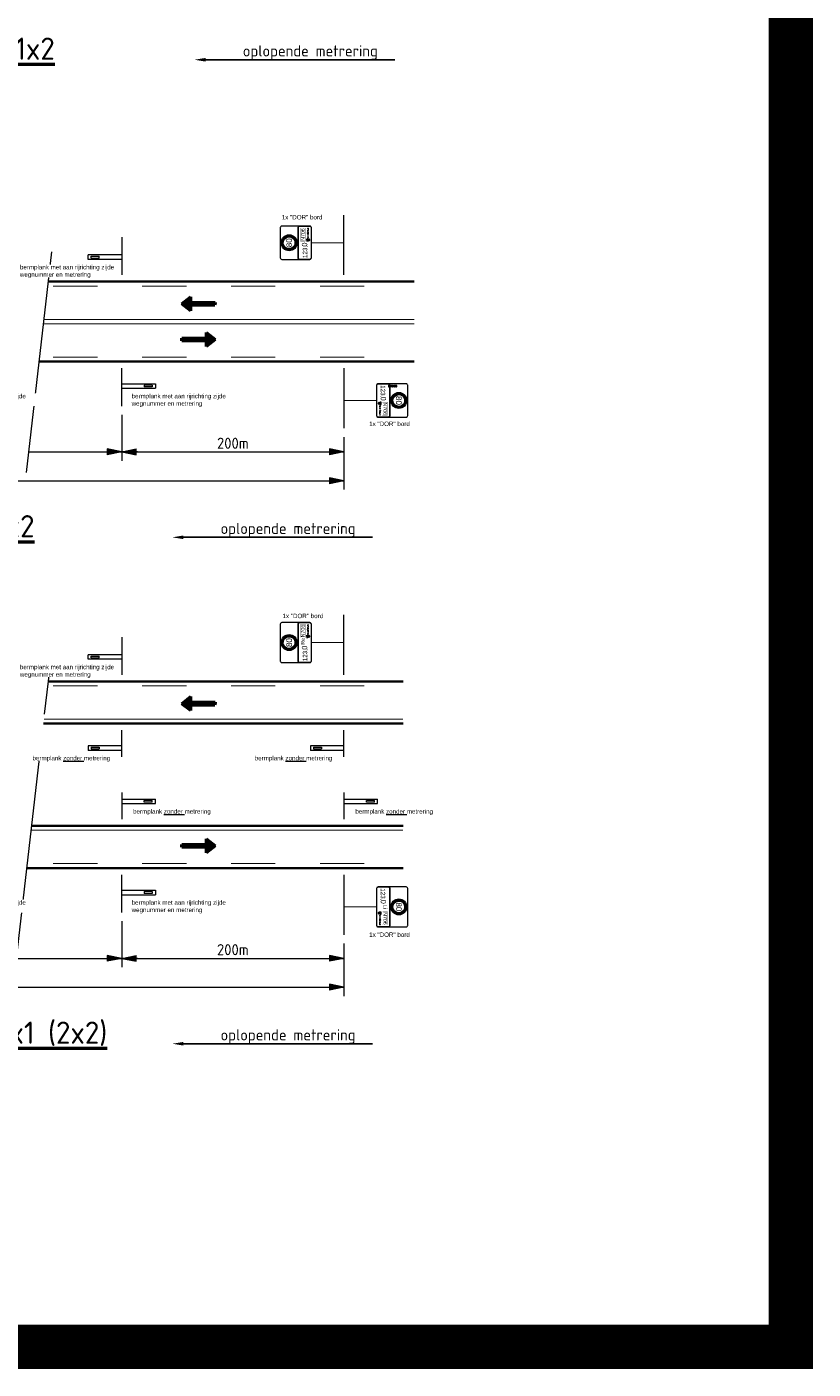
# Model space of a CAD drawing. Header units: metres. Extents: x -699 to 2316, y -1199 to 781.
# Tile 122 of 256: x -82 to -65, y -120 to -90. Entities that reach past the tile are written whole.
import ezdxf
from ezdxf import colors
from ezdxf.entities.mleader import LeaderData, LeaderLine
from ezdxf.enums import TextEntityAlignment as Align
from ezdxf.math import Vec2, Vec3

# ---------------------------------------------------------------- set-up
doc = ezdxf.new("R2010")
doc.units = ezdxf.units.M
doc.header["$PDMODE"] = 1
doc.linetypes.add('XX-CENTER', pattern=[8, 5, -1, 1, -1])
for name, color, linetype, lineweight in [('B-WE-VW-VERKEERSTEKEN_BORD-G', 7, 'Continuous', 18), ('N-WE-VH-KANTVERHARDING-G', 210, 'Continuous', 35), ('N-WE-VV-MARKERING-GD', 170, 'Continuous', 50), ('N-WE-VW-MARKERING_LANGS_STREEP_DOORGETROKKEN_020-G', 7, 'Continuous', 18), ('X-XX-AL-AANPIJLING-M-100', 7, 'Continuous', 18), ('X-XX-AL-T25', 7, 'Continuous', 25), ('X-XX-AL-T50', 130, 'Continuous', 50), ('X-XX-AL-VERWIJZING_DOORSNEDE-G', 7, 'XX-CENTER', 18)]:
    doc.layers.add(name, color=color, linetype=linetype, lineweight=lineweight)
doc.layers.add('X-XX-AL-TEKENBLAD_VIEWPORT-G', color=7, linetype='Continuous', lineweight=18, plot=False)
doc.styles.add('ariel', font='arial.ttf')
doc.styles.add('borden', font='arial.ttf')
doc.styles.add('NLCS-ISO', font='NLCS-ISO.ttf')
doc.styles.add('NLCS-ISO Standaard', font='NLCS-ISO.ttf')
doc.styles.add('NLCS-ISO-M100-T25', font='NLCS-ISO.ttf', dxfattribs={"height": 0.25})
doc.dimstyles.new('NLCS-M100-T25-Pijl-A', dxfattribs={"dimtxt": 0.25, "dimasz": 0.1875, "dimexe": 0.2, "dimexo": 0.2, "dimgap": 0.07, "dimtad": 1, "dimlfac": -1, "dimzin": 0, "dimdsep": 46, "dimtxsty": 'NLCS-ISO Standaard', "dimblk": 'Pijl', "dimblk1": 'Pijl', "dimblk2": 'Pijl', "dimcen": 2.5, "dimdle": 2, "dimclrd": 256, "dimclre": 256, "dimclrt": 256, "dimadec": 0, "dimazin": 0, "dimtfac": 1, "dimtofl": 0, "dimtmove": 0, "dimatfit": 3, "dimldrblk": 'Pijl', "dimfxl": 1, "dimtolj": 1, "dimtzin": 0, "dimlwd": 18, "dimlwe": 18, "dimarcsym": 0})

# ---------------------------------------------------------------- blocks, each defined once
blk = doc.blocks.new('50001005')
for p, q in [((-0.002, -0.079), (0.002, 0.079)), ((0.002, 0.079), (5.439, 0.078)), ((5.439, 0.388), (7.486, 0.003)), ((7.486, 0.003), (5.439, -0.398)), ((5.439, -0.084), (-0.002, -0.079))]:
    blk.add_line(p, q)
for points in [[(5.439, 0.388), (5.439, 0.078)], [(7.419, 0.001), (7.419, 0.001), (7.419, 0.001), (7.419, 0.001), (7.419, 0.001), (7.419, 0.001)], [(7.419, 0.001), (7.419, 0.001), (7.419, 0.001), (7.419, 0.001), (7.419, 0.001)], [(7.419, 0.001), (7.419, 0.001), (7.419, 0.001), (7.419, 0.001), (7.419, 0.001), (7.419, 0.001)], [(5.439, -0.084), (5.439, -0.398)]]:
    blk.add_lwpolyline(points)
for points in [[(5.439, 0.078), (5.439, -0.084), (0.002, 0.079), (-0.002, -0.079)], [(7.486, 0.003), (5.439, 0.388), (5.439, -0.398)]]:
    blk.add_solid(points)
blk = doc.blocks.new('*X72')
at = {"color": 0}
for p, q in [((925, 239.4), (926.9, 241.3)), ((925, 239.8), (926.5, 241.3)), ((925, 240.3), (926, 241.3)), ((925, 240.7), (925.6, 241.3)), ((925, 241.2), (925.1, 241.3)), ((927, 239.1), (925, 241.1)), ((925, 238.9), (927, 240.9)), ((927, 238.6), (925, 240.6)), ((927, 239.5), (925.2, 241.3)), ((927, 240), (925.7, 241.3)), ((927, 240.4), (926.1, 241.3)), ((927, 240.9), (926.6, 241.3)), ((925, 238.5), (927, 240.5)), ((927, 238.2), (925, 240.2)), ((925, 238), (927, 240)), ((927, 237.7), (925, 239.7)), ((925, 237.6), (927, 239.6)), ((927, 237.3), (925, 239.3)), ((925, 237.1), (927, 239.1)), ((927, 236.8), (925, 238.8)), ((925, 236.7), (927, 238.7)), ((927, 236.4), (925, 238.4)), ((925, 236.2), (927, 238.2)), ((927, 235.9), (925, 237.9)), ((925, 235.8), (927, 237.8)), ((927, 235.5), (925, 237.5)), ((925, 235.3), (927, 237.3)), ((927, 235), (925, 237)), ((925, 234.9), (927, 236.9)), ((927, 234.6), (925, 236.6)), ((925, 234.4), (927, 236.4)), ((927, 234.1), (925, 236.1)), ((925, 234), (927, 236)), ((927, 233.7), (925, 235.7)), ((925, 233.5), (927, 235.5)), ((927, 233.2), (925, 235.2)), ((925, 233.1), (927, 235.1)), ((927, 232.8), (925, 234.8)), ((925, 232.6), (927, 234.6)), ((927, 232.4), (925, 234.4)), ((926.6, 232.3), (925, 233.9)), ((926.2, 232.3), (925, 233.5)), ((925.7, 232.3), (925, 233)), ((925.3, 232.3), (925, 232.6)), ((925.1, 232.3), (927, 234.2)), ((925.6, 232.3), (927, 233.7)), ((926, 232.3), (927, 233.3)), ((926.5, 232.3), (927, 232.8)), ((926.9, 232.3), (927, 232.4))]:
    blk.add_line(p, q, dxfattribs=at)
blk = doc.blocks.new('Pijl')
h = blk.add_hatch(color=256)
h.paths.add_polyline_path([(0, 0), (-1.75, 0.35), (-1.75, 0)])
h.paths.add_polyline_path([(-1.75, 0), (-1.75, -0.35), (0, 0)])
for p, q in [((-1.9, 0), (0, 0)), ((0, 0), (-1.75, 0.35)), ((-1.75, 0.35), (-1.75, -0.35)), ((0, 0), (-1.75, -0.35))]:
    blk.add_line(p, q)
blk = doc.blocks.new('*D625')
at = {"layer": 'Defpoints', "color": 0, "transparency": 16777216}
for p in [(-80.317, -98.774), (-75.317, -99.274), (-75.317, -99.807)]:
    blk.add_point(p, dxfattribs=at)
at = {"layer": 'X-XX-AL-AANPIJLING-M-100', "lineweight": 18, "transparency": 16777216}
for p, q in [((-80.317, -98.974), (-80.317, -100.007)), ((-75.317, -99.474), (-75.317, -100.007)), ((-80.13, -99.807), (-75.505, -99.807))]:
    blk.add_line(p, q, dxfattribs=at)
at = {"layer": 'X-XX-AL-AANPIJLING-M-100', "lineweight": 18, "transparency": 16777216, "xscale": 0.1875, "yscale": 0.1875, "zscale": 0.1875, "rotation": 180}
blk.add_blockref('Pijl', (-80.317, -99.807), dxfattribs=at)
at = {"layer": 'X-XX-AL-AANPIJLING-M-100', "lineweight": 18, "transparency": 16777216, "xscale": 0.1875, "yscale": 0.1875, "zscale": 0.1875}
blk.add_blockref('Pijl', (-75.317, -99.807), dxfattribs=at)
at = {"layer": 'X-XX-AL-AANPIJLING-M-100', "transparency": 16777216, "insert": (-77.817, -99.612), "char_height": 0.25, "attachment_point": 5, "style": 'NLCS-ISO Standaard'}
blk.add_mtext('\\A1;200m', dxfattribs=at)
blk = doc.blocks.new('*D641')
at = {"layer": 'Defpoints', "color": 0, "transparency": 16777216}
for p in [(-80.317, -110.174), (-75.317, -110.674), (-75.317, -111.207)]:
    blk.add_point(p, dxfattribs=at)
at = {"layer": 'X-XX-AL-AANPIJLING-M-100', "lineweight": 18, "transparency": 16777216}
for p, q in [((-80.317, -110.374), (-80.317, -111.407)), ((-75.317, -110.874), (-75.317, -111.407)), ((-80.13, -111.207), (-75.505, -111.207))]:
    blk.add_line(p, q, dxfattribs=at)
at = {"layer": 'X-XX-AL-AANPIJLING-M-100', "lineweight": 18, "transparency": 16777216, "xscale": 0.1875, "yscale": 0.1875, "zscale": 0.1875, "rotation": 180}
blk.add_blockref('Pijl', (-80.317, -111.207), dxfattribs=at)
at = {"layer": 'X-XX-AL-AANPIJLING-M-100', "lineweight": 18, "transparency": 16777216, "xscale": 0.1875, "yscale": 0.1875, "zscale": 0.1875}
blk.add_blockref('Pijl', (-75.317, -111.207), dxfattribs=at)
at = {"layer": 'X-XX-AL-AANPIJLING-M-100', "transparency": 16777216, "insert": (-77.817, -111.012), "char_height": 0.25, "attachment_point": 5, "style": 'NLCS-ISO Standaard'}
blk.add_mtext('\\A1;200m', dxfattribs=at)
blk = doc.blocks.new('*D645')
at = {"layer": 'Defpoints', "color": 0, "transparency": 16777216}
for p in [(-94.817, -99.274), (-75.317, -99.274), (-75.317, -100.457)]:
    blk.add_point(p, dxfattribs=at)
at = {"layer": 'X-XX-AL-AANPIJLING-M-100', "lineweight": 18, "transparency": 16777216}
for p, q in [((-94.817, -99.474), (-94.817, -100.657)), ((-75.317, -99.474), (-75.317, -100.657)), ((-94.63, -100.457), (-75.505, -100.457))]:
    blk.add_line(p, q, dxfattribs=at)
at = {"layer": 'X-XX-AL-AANPIJLING-M-100', "lineweight": 18, "transparency": 16777216, "xscale": 0.1875, "yscale": 0.1875, "zscale": 0.1875, "rotation": 180}
blk.add_blockref('Pijl', (-94.817, -100.457), dxfattribs=at)
at = {"layer": 'X-XX-AL-AANPIJLING-M-100', "lineweight": 18, "transparency": 16777216, "xscale": 0.1875, "yscale": 0.1875, "zscale": 0.1875}
blk.add_blockref('Pijl', (-75.317, -100.457), dxfattribs=at)
at = {"layer": 'X-XX-AL-AANPIJLING-M-100', "transparency": 16777216, "insert": (-85.067, -100.262), "char_height": 0.25, "attachment_point": 5, "style": 'NLCS-ISO Standaard'}
blk.add_mtext('\\A1;5x200=1000m', dxfattribs=at)
blk = doc.blocks.new('*D644')
at = {"layer": 'Defpoints', "color": 0, "transparency": 16777216}
for p in [(-94.817, -110.674), (-75.317, -110.674), (-75.317, -111.857)]:
    blk.add_point(p, dxfattribs=at)
at = {"layer": 'X-XX-AL-AANPIJLING-M-100', "lineweight": 18, "transparency": 16777216}
for p, q in [((-94.817, -110.874), (-94.817, -112.057)), ((-75.317, -110.874), (-75.317, -112.057)), ((-94.63, -111.857), (-75.505, -111.857))]:
    blk.add_line(p, q, dxfattribs=at)
at = {"layer": 'X-XX-AL-AANPIJLING-M-100', "lineweight": 18, "transparency": 16777216, "xscale": 0.1875, "yscale": 0.1875, "zscale": 0.1875, "rotation": 180}
blk.add_blockref('Pijl', (-94.817, -111.857), dxfattribs=at)
at = {"layer": 'X-XX-AL-AANPIJLING-M-100', "lineweight": 18, "transparency": 16777216, "xscale": 0.1875, "yscale": 0.1875, "zscale": 0.1875}
blk.add_blockref('Pijl', (-75.317, -111.857), dxfattribs=at)
at = {"layer": 'X-XX-AL-AANPIJLING-M-100', "transparency": 16777216, "insert": (-85.067, -111.662), "char_height": 0.25, "attachment_point": 5, "style": 'NLCS-ISO Standaard'}
blk.add_mtext('\\A1;5x200=1000m', dxfattribs=at)
blk = doc.blocks.new('Logo_PFL_Contour_HBBORD')
at = {"layer": 'B-WE-VW-VERKEERSTEKEN_BORD-G', "color": 8, "lineweight": 5}
for points in [[(-0.063, -0.016), (-0.048, -0.016), (-0.048, -0.014), (-0.063, -0.014), (-0.063, -0.016)], [(-0.014, -0.03), (-0.014, -0.025), (-0.013, -0.025), (-0.013, -0.03), (-0.014, -0.03)], [(0.004, -0.03), (0.004, -0.025), (0.005, -0.025), (0.005, -0.03), (0.004, -0.03)], [(0.008, -0.03), (0.008, -0.025), (0.011, -0.025), (0.011, -0.025), (0.009, -0.025), (0.009, -0.027), (0.011, -0.027), (0.011, -0.028), (0.009, -0.028), (0.009, -0.029), (0.011, -0.029), (0.011, -0.03), (0.008, -0.03)], [(0.018, -0.024), (0.018, -0.026), (0.02, -0.026), (0.02, -0.027), (0.018, -0.027), (0.018, -0.03), (0.017, -0.03), (0.017, -0.023), (0.02, -0.023), (0.02, -0.024), (0.018, -0.024)], [(0.023, -0.03), (0.023, -0.025), (0.024, -0.025), (0.024, -0.029), (0.026, -0.029), (0.026, -0.03), (0.023, -0.03)], [(0.028, -0.03), (0.028, -0.025), (0.031, -0.025), (0.031, -0.025), (0.029, -0.025), (0.029, -0.027), (0.031, -0.027), (0.031, -0.028), (0.029, -0.028), (0.029, -0.029), (0.031, -0.029), (0.031, -0.03), (0.028, -0.03)], [(0.047, -0.03), (0.047, -0.025), (0.048, -0.025), (0.048, -0.029), (0.05, -0.029), (0.05, -0.03), (0.047, -0.03)], [(0.056, -0.03), (0.055, -0.029), (0.053, -0.029), (0.053, -0.03), (0.052, -0.03), (0.054, -0.025), (0.055, -0.025), (0.057, -0.03), (0.056, -0.03)]]:
    blk.add_lwpolyline(points, dxfattribs=at)
for points, knots in [([(-0.062, -0.039), (-0.063, -0.039), (-0.064, -0.038), (-0.065, -0.038), (-0.065, -0.038), (-0.063, -0.033), (-0.063, -0.033), (-0.063, -0.033), (-0.06, -0.028), (-0.053, -0.028), (-0.053, -0.028), (-0.051, -0.028), (-0.051, -0.028), (-0.051, -0.028), (-0.051, -0.025), (-0.057, -0.025), (-0.062, -0.025), (-0.064, -0.022), (-0.065, -0.02), (-0.067, -0.019), (-0.071, -0.017), (-0.071, -0.017), (-0.072, -0.017), (-0.072, -0.016), (-0.072, -0.016), (-0.072, -0.016), (-0.072, -0.012), (-0.072, -0.012), (-0.072, -0.013), (-0.072, -0.013), (-0.071, -0.013), (-0.071, -0.014), (-0.066, -0.017), (-0.064, -0.018), (-0.063, -0.019), (-0.06, -0.022), (-0.056, -0.022), (-0.056, -0.022), (-0.056, -0.022), (-0.056, -0.022), (-0.054, -0.022), (-0.051, -0.021), (-0.049, -0.02), (-0.049, -0.02), (-0.048, -0.02), (-0.048, -0.019), (-0.048, -0.019), (-0.048, -0.022), (-0.048, -0.022), (-0.048, -0.022), (-0.049, -0.022), (-0.049, -0.023), (-0.05, -0.023), (-0.052, -0.024), (-0.052, -0.024), (-0.052, -0.024), (-0.052, -0.024), (-0.052, -0.024), (-0.049, -0.026), (-0.049, -0.028), (-0.049, -0.028), (-0.049, -0.028), (-0.049, -0.03), (-0.049, -0.03), (-0.049, -0.03), (-0.051, -0.03), (-0.053, -0.03), (-0.058, -0.03), (-0.06, -0.035), (-0.06, -0.035), (-0.06, -0.035), (-0.062, -0.039), (-0.062, -0.039)], [0, 0, 0, 0, 1, 1, 1, 2, 2, 2, 3, 3, 3, 4, 4, 4, 5, 5, 5, 6, 6, 6, 7, 7, 7, 8, 8, 8, 9, 9, 9, 10, 10, 10, 11, 11, 11, 12, 12, 12, 13, 13, 13, 14, 14, 14, 15, 15, 15, 16, 16, 16, 17, 17, 17, 18, 18, 18, 19, 19, 19, 20, 20, 20, 21, 21, 21, 22, 22, 22, 23, 23, 23, 24, 24, 24, 24]), ([(-0.072, -0.034), (-0.072, -0.034), (-0.066, -0.029), (-0.066, -0.029), (-0.066, -0.029), (-0.069, -0.028), (-0.071, -0.027), (-0.072, -0.027), (-0.072, -0.026), (-0.072, -0.025), (-0.072, -0.025), (-0.072, -0.023), (-0.072, -0.023), (-0.072, -0.023), (-0.072, -0.024), (-0.071, -0.024), (-0.067, -0.026), (-0.062, -0.028), (-0.062, -0.028), (-0.062, -0.028), (-0.069, -0.036), (-0.069, -0.036), (-0.07, -0.036), (-0.071, -0.035), (-0.072, -0.034)], [0, 0, 0, 0, 1, 1, 1, 2, 2, 2, 3, 3, 3, 4, 4, 4, 5, 5, 5, 6, 6, 6, 7, 7, 7, 8, 8, 8, 8]), ([(-0.072, -0.041), (-0.069, -0.043), (-0.065, -0.045), (-0.06, -0.045), (-0.056, -0.045), (-0.052, -0.043), (-0.048, -0.041), (-0.048, -0.041), (-0.048, -0.037), (-0.048, -0.037), (-0.051, -0.04), (-0.055, -0.042), (-0.06, -0.042), (-0.065, -0.042), (-0.069, -0.04), (-0.072, -0.037), (-0.072, -0.037), (-0.072, -0.041), (-0.072, -0.041)], [0, 0, 0, 0, 1, 1, 1, 2, 2, 2, 3, 3, 3, 4, 4, 4, 5, 5, 5, 6, 6, 6, 6]), ([(-0.039, -0.027), (-0.04, -0.027), (-0.04, -0.027), (-0.04, -0.027), (-0.04, -0.027), (-0.04, -0.03), (-0.04, -0.03), (-0.04, -0.03), (-0.041, -0.03), (-0.041, -0.03), (-0.041, -0.03), (-0.041, -0.023), (-0.041, -0.023), (-0.04, -0.023), (-0.04, -0.023), (-0.039, -0.023), (-0.037, -0.023), (-0.037, -0.024), (-0.037, -0.025), (-0.037, -0.026), (-0.038, -0.027), (-0.039, -0.027)], [0, 0, 0, 0, 1, 1, 1, 2, 2, 2, 3, 3, 3, 4, 4, 4, 5, 5, 5, 6, 6, 6, 7, 7, 7, 7]), ([(-0.039, -0.024), (-0.04, -0.024), (-0.04, -0.024), (-0.04, -0.024), (-0.04, -0.024), (-0.04, -0.027), (-0.04, -0.027), (-0.04, -0.027), (-0.04, -0.027), (-0.039, -0.027), (-0.038, -0.027), (-0.038, -0.026), (-0.038, -0.025), (-0.038, -0.024), (-0.038, -0.024), (-0.039, -0.024)], [0, 0, 0, 0, 1, 1, 1, 2, 2, 2, 3, 3, 3, 4, 4, 4, 5, 5, 5, 5]), ([(-0.032, -0.03), (-0.032, -0.03), (-0.033, -0.028), (-0.033, -0.028), (-0.033, -0.028), (-0.033, -0.028), (-0.033, -0.028), (-0.033, -0.028), (-0.033, -0.03), (-0.033, -0.03), (-0.033, -0.03), (-0.034, -0.03), (-0.034, -0.03), (-0.034, -0.03), (-0.034, -0.025), (-0.034, -0.025), (-0.034, -0.025), (-0.033, -0.025), (-0.033, -0.025), (-0.031, -0.025), (-0.031, -0.025), (-0.031, -0.026), (-0.031, -0.027), (-0.031, -0.028), (-0.032, -0.028), (-0.032, -0.028), (-0.032, -0.028), (-0.032, -0.028), (-0.032, -0.028), (-0.03, -0.03), (-0.03, -0.03), (-0.03, -0.03), (-0.032, -0.03), (-0.032, -0.03)], [0, 0, 0, 0, 1, 1, 1, 2, 2, 2, 3, 3, 3, 4, 4, 4, 5, 5, 5, 6, 6, 6, 7, 7, 7, 8, 8, 8, 9, 9, 9, 10, 10, 10, 11, 11, 11, 11]), ([(-0.033, -0.025), (-0.033, -0.025), (-0.033, -0.025), (-0.033, -0.025), (-0.033, -0.025), (-0.033, -0.027), (-0.033, -0.027), (-0.033, -0.027), (-0.033, -0.027), (-0.033, -0.027), (-0.032, -0.027), (-0.032, -0.027), (-0.032, -0.026), (-0.032, -0.026), (-0.032, -0.025), (-0.033, -0.025)], [0, 0, 0, 0, 1, 1, 1, 2, 2, 2, 3, 3, 3, 4, 4, 4, 5, 5, 5, 5]), ([(-0.026, -0.03), (-0.028, -0.03), (-0.028, -0.029), (-0.028, -0.027), (-0.028, -0.026), (-0.027, -0.025), (-0.026, -0.025), (-0.024, -0.025), (-0.023, -0.026), (-0.023, -0.027), (-0.023, -0.029), (-0.024, -0.03), (-0.026, -0.03)], [0, 0, 0, 0, 1, 1, 1, 2, 2, 2, 3, 3, 3, 4, 4, 4, 4]), ([(-0.026, -0.025), (-0.027, -0.025), (-0.027, -0.026), (-0.027, -0.027), (-0.027, -0.029), (-0.027, -0.029), (-0.026, -0.029), (-0.025, -0.029), (-0.024, -0.029), (-0.024, -0.027), (-0.024, -0.026), (-0.025, -0.025), (-0.026, -0.025)], [0, 0, 0, 0, 1, 1, 1, 2, 2, 2, 3, 3, 3, 4, 4, 4, 4]), ([(-0.018, -0.03), (-0.018, -0.03), (-0.019, -0.03), (-0.019, -0.03), (-0.019, -0.03), (-0.022, -0.025), (-0.022, -0.025), (-0.022, -0.025), (-0.021, -0.025), (-0.021, -0.025), (-0.021, -0.025), (-0.019, -0.028), (-0.019, -0.028), (-0.019, -0.028), (-0.019, -0.029), (-0.019, -0.029), (-0.019, -0.029), (-0.019, -0.029), (-0.019, -0.029), (-0.019, -0.029), (-0.019, -0.028), (-0.018, -0.028), (-0.018, -0.028), (-0.017, -0.025), (-0.017, -0.025), (-0.017, -0.025), (-0.016, -0.025), (-0.016, -0.025), (-0.016, -0.025), (-0.018, -0.03), (-0.018, -0.03)], [0, 0, 0, 0, 1, 1, 1, 2, 2, 2, 3, 3, 3, 4, 4, 4, 5, 5, 5, 6, 6, 6, 7, 7, 7, 8, 8, 8, 9, 9, 9, 10, 10, 10, 10]), ([(-0.007, -0.03), (-0.007, -0.03), (-0.009, -0.027), (-0.009, -0.027), (-0.009, -0.027), (-0.009, -0.026), (-0.009, -0.026), (-0.009, -0.026), (-0.009, -0.026), (-0.009, -0.026), (-0.009, -0.026), (-0.009, -0.027), (-0.009, -0.027), (-0.009, -0.027), (-0.009, -0.03), (-0.009, -0.03), (-0.009, -0.03), (-0.01, -0.03), (-0.01, -0.03), (-0.01, -0.03), (-0.01, -0.025), (-0.01, -0.025), (-0.01, -0.025), (-0.009, -0.025), (-0.009, -0.025), (-0.009, -0.025), (-0.007, -0.028), (-0.007, -0.028), (-0.007, -0.028), (-0.007, -0.029), (-0.006, -0.029), (-0.006, -0.029), (-0.006, -0.029), (-0.006, -0.029), (-0.006, -0.029), (-0.006, -0.028), (-0.006, -0.027), (-0.006, -0.027), (-0.006, -0.025), (-0.006, -0.025), (-0.006, -0.025), (-0.005, -0.025), (-0.005, -0.025), (-0.005, -0.025), (-0.005, -0.03), (-0.005, -0.03), (-0.005, -0.03), (-0.007, -0.03), (-0.007, -0.03)], [0, 0, 0, 0, 1, 1, 1, 2, 2, 2, 3, 3, 3, 4, 4, 4, 5, 5, 5, 6, 6, 6, 7, 7, 7, 8, 8, 8, 9, 9, 9, 10, 10, 10, 11, 11, 11, 12, 12, 12, 13, 13, 13, 14, 14, 14, 15, 15, 15, 16, 16, 16, 16]), ([(0, -0.03), (-0.002, -0.03), (-0.003, -0.029), (-0.003, -0.028), (-0.003, -0.026), (-0.002, -0.025), (0, -0.025), (0, -0.025), (0.001, -0.025), (0.001, -0.025), (0.001, -0.025), (0.001, -0.026), (0.001, -0.026), (0.001, -0.025), (0, -0.025), (0, -0.025), (-0.001, -0.025), (-0.002, -0.026), (-0.002, -0.027), (-0.002, -0.029), (-0.001, -0.029), (0, -0.029), (0, -0.029), (0.001, -0.029), (0.001, -0.029), (0.001, -0.029), (0.001, -0.03), (0.001, -0.03), (0.001, -0.03), (0, -0.03), (0, -0.03)], [0, 0, 0, 0, 1, 1, 1, 2, 2, 2, 3, 3, 3, 4, 4, 4, 5, 5, 5, 6, 6, 6, 7, 7, 7, 8, 8, 8, 9, 9, 9, 10, 10, 10, 10]), ([(0.036, -0.03), (0.036, -0.03), (0.035, -0.03), (0.035, -0.03), (0.035, -0.03), (0.033, -0.025), (0.033, -0.025), (0.033, -0.025), (0.034, -0.025), (0.034, -0.025), (0.034, -0.025), (0.035, -0.028), (0.035, -0.028), (0.035, -0.028), (0.035, -0.029), (0.035, -0.029), (0.035, -0.029), (0.035, -0.029), (0.035, -0.029), (0.035, -0.029), (0.036, -0.028), (0.036, -0.028), (0.036, -0.028), (0.037, -0.025), (0.037, -0.025), (0.037, -0.025), (0.038, -0.025), (0.038, -0.025), (0.038, -0.025), (0.036, -0.03), (0.036, -0.03)], [0, 0, 0, 0, 1, 1, 1, 2, 2, 2, 3, 3, 3, 4, 4, 4, 5, 5, 5, 6, 6, 6, 7, 7, 7, 8, 8, 8, 9, 9, 9, 10, 10, 10, 10]), ([(0.042, -0.03), (0.04, -0.03), (0.039, -0.029), (0.039, -0.027), (0.039, -0.026), (0.041, -0.025), (0.042, -0.025), (0.044, -0.025), (0.045, -0.026), (0.045, -0.027), (0.045, -0.029), (0.044, -0.03), (0.042, -0.03)], [0, 0, 0, 0, 1, 1, 1, 2, 2, 2, 3, 3, 3, 4, 4, 4, 4]), ([(0.042, -0.025), (0.041, -0.025), (0.04, -0.026), (0.04, -0.027), (0.04, -0.029), (0.041, -0.029), (0.042, -0.029), (0.043, -0.029), (0.044, -0.029), (0.044, -0.027), (0.044, -0.026), (0.043, -0.025), (0.042, -0.025)], [0, 0, 0, 0, 1, 1, 1, 2, 2, 2, 3, 3, 3, 4, 4, 4, 4]), ([(0.055, -0.027), (0.054, -0.026), (0.054, -0.026), (0.054, -0.026), (0.054, -0.026), (0.054, -0.026), (0.054, -0.026), (0.054, -0.026), (0.054, -0.026), (0.054, -0.027), (0.054, -0.027), (0.053, -0.028), (0.053, -0.028), (0.053, -0.028), (0.055, -0.028), (0.055, -0.028), (0.055, -0.028), (0.055, -0.027), (0.055, -0.027)], [0, 0, 0, 0, 1, 1, 1, 2, 2, 2, 3, 3, 3, 4, 4, 4, 5, 5, 5, 6, 6, 6, 6]), ([(0.063, -0.03), (0.063, -0.03), (0.061, -0.027), (0.061, -0.027), (0.06, -0.027), (0.06, -0.026), (0.06, -0.026), (0.06, -0.026), (0.06, -0.026), (0.06, -0.026), (0.06, -0.026), (0.06, -0.027), (0.06, -0.027), (0.06, -0.027), (0.06, -0.03), (0.06, -0.03), (0.06, -0.03), (0.059, -0.03), (0.059, -0.03), (0.059, -0.03), (0.059, -0.025), (0.059, -0.025), (0.059, -0.025), (0.06, -0.025), (0.06, -0.025), (0.06, -0.025), (0.062, -0.028), (0.062, -0.028), (0.063, -0.028), (0.063, -0.029), (0.063, -0.029), (0.063, -0.029), (0.063, -0.029), (0.063, -0.029), (0.063, -0.029), (0.063, -0.028), (0.063, -0.027), (0.063, -0.027), (0.063, -0.025), (0.063, -0.025), (0.063, -0.025), (0.064, -0.025), (0.064, -0.025), (0.064, -0.025), (0.064, -0.03), (0.064, -0.03), (0.064, -0.03), (0.063, -0.03), (0.063, -0.03)], [0, 0, 0, 0, 1, 1, 1, 2, 2, 2, 3, 3, 3, 4, 4, 4, 5, 5, 5, 6, 6, 6, 7, 7, 7, 8, 8, 8, 9, 9, 9, 10, 10, 10, 11, 11, 11, 12, 12, 12, 13, 13, 13, 14, 14, 14, 15, 15, 15, 16, 16, 16, 16]), ([(0.069, -0.03), (0.068, -0.03), (0.067, -0.03), (0.067, -0.03), (0.067, -0.03), (0.067, -0.025), (0.067, -0.025), (0.067, -0.025), (0.068, -0.025), (0.069, -0.025), (0.071, -0.025), (0.072, -0.025), (0.072, -0.027), (0.072, -0.029), (0.07, -0.03), (0.069, -0.03)], [0, 0, 0, 0, 1, 1, 1, 2, 2, 2, 3, 3, 3, 4, 4, 4, 5, 5, 5, 5]), ([(0.069, -0.025), (0.069, -0.025), (0.068, -0.025), (0.068, -0.025), (0.068, -0.025), (0.068, -0.029), (0.068, -0.029), (0.068, -0.029), (0.068, -0.029), (0.069, -0.029), (0.07, -0.029), (0.071, -0.029), (0.071, -0.027), (0.071, -0.026), (0.07, -0.025), (0.069, -0.025)], [0, 0, 0, 0, 1, 1, 1, 2, 2, 2, 3, 3, 3, 4, 4, 4, 5, 5, 5, 5])]:
    blk.add_open_spline(points, degree=3, knots=knots, dxfattribs=at)

msp = doc.modelspace()

# ---------------------------------------------------------------- linework, layer by layer
at = {"layer": 'B-WE-VW-VERKEERSTEKEN_BORD-G', "color": 8, "lineweight": 5}
for p, q in [((-80.3173, -95.3738), (-81.0741, -95.3738)), ((-81.0741, -95.4743), (-81.0741, -95.3738)), ((-80.3195, -95.4743), (-81.0741, -95.4743)), ((-81.0037, -95.404), (-80.8229, -95.404)), ((-81.0037, -95.4442), (-81.0037, -95.404)), ((-81.0037, -95.4442), (-80.8229, -95.4442)), ((-80.8225, -95.4442), (-80.8225, -95.404)), ((-80.3173, -98.3748), (-79.5605, -98.3748)), ((-80.315, -98.2743), (-79.5605, -98.2743)), ((-79.812, -98.3044), (-79.812, -98.3446)), ((-79.6308, -98.3044), (-79.8117, -98.3044)), ((-79.6308, -98.3446), (-79.8117, -98.3446)), ((-79.6308, -98.3044), (-79.6308, -98.3446)), ((-79.5605, -98.2743), (-79.5605, -98.3748)), ((-80.3173, -104.3738), (-81.0741, -104.3738)), ((-81.0741, -104.4743), (-81.0741, -104.3738)), ((-80.3195, -104.4743), (-81.0741, -104.4743)), ((-81.0037, -104.404), (-80.8229, -104.404)), ((-81.0037, -104.4442), (-81.0037, -104.404)), ((-81.0037, -104.4442), (-80.8229, -104.4442)), ((-80.8225, -104.4442), (-80.8225, -104.404)), ((-80.3195, -106.4243), (-81.0741, -106.4243)), ((-81.0741, -106.4243), (-81.0741, -106.5248)), ((-80.3173, -106.5248), (-81.0741, -106.5248)), ((-81.0037, -106.4544), (-80.8229, -106.4544)), ((-81.0037, -106.4544), (-81.0037, -106.4946)), ((-81.0037, -106.4946), (-80.8229, -106.4946)), ((-80.8225, -106.4544), (-80.8225, -106.4946)), ((-75.3195, -106.4243), (-76.0741, -106.4243)), ((-76.0741, -106.4243), (-76.0741, -106.5248)), ((-75.3173, -106.5248), (-76.0741, -106.5248)), ((-76.0037, -106.4544), (-75.8229, -106.4544)), ((-76.0037, -106.4544), (-76.0037, -106.4946)), ((-76.0037, -106.4946), (-75.8229, -106.4946)), ((-75.8225, -106.4544), (-75.8225, -106.4946)), ((-80.3173, -107.6238), (-79.5605, -107.6238)), ((-80.315, -107.7243), (-79.5605, -107.7243)), ((-79.812, -107.6942), (-79.812, -107.654)), ((-79.6308, -107.654), (-79.8117, -107.654)), ((-79.6308, -107.6942), (-79.8117, -107.6942)), ((-79.6308, -107.6942), (-79.6308, -107.654)), ((-79.5605, -107.7243), (-79.5605, -107.6238)), ((-75.3173, -107.6238), (-74.5605, -107.6238)), ((-75.315, -107.7243), (-74.5605, -107.7243)), ((-74.812, -107.6942), (-74.812, -107.654)), ((-74.6308, -107.654), (-74.8117, -107.654)), ((-74.6308, -107.6942), (-74.8117, -107.6942)), ((-74.6308, -107.6942), (-74.6308, -107.654)), ((-74.5605, -107.7243), (-74.5605, -107.6238)), ((-80.315, -109.6743), (-79.5605, -109.6743)), ((-79.5605, -109.6743), (-79.5605, -109.7748)), ((-80.3173, -109.7748), (-79.5605, -109.7748)), ((-79.812, -109.7044), (-79.812, -109.7446)), ((-79.6308, -109.7044), (-79.8117, -109.7044)), ((-79.6308, -109.7446), (-79.8117, -109.7446)), ((-79.6308, -109.7044), (-79.6308, -109.7446))]:
    msp.add_line(p, q, dxfattribs=at)
at = {"layer": 'B-WE-VW-VERKEERSTEKEN_BORD-G', "color": 8, "lineweight": 5, "flags": 128}
for points in [[(-76.7163, -94.7243, 0.4142136), (-76.7502, -94.7582), (-76.7502, -95.4404, 0.4142136), (-76.7163, -95.4743), (-76.3163, -95.4743, -0.4142136), (-76.3502, -95.4404), (-76.3502, -94.7582, -0.4142136), (-76.3163, -94.7243)], [(-73.9182, -99.0243, 0.4142136), (-73.8844, -98.9904), (-73.8844, -98.3082, 0.4142136), (-73.9182, -98.2743), (-74.3182, -98.2743, -0.4142136), (-74.2844, -98.3082), (-74.2844, -98.9904, -0.4142136), (-74.3182, -99.0243)], [(-76.7163, -103.6493, 0.4142136), (-76.7502, -103.6832), (-76.7502, -104.5154, 0.4142136), (-76.7163, -104.5493), (-76.3163, -104.5493, -0.4142136), (-76.3502, -104.5154), (-76.3502, -103.6832, -0.4142136), (-76.3163, -103.6493)], [(-73.9182, -110.4993, 0.4142136), (-73.8844, -110.4654), (-73.8844, -109.6332, 0.4142136), (-73.9182, -109.5993), (-74.3182, -109.5993, -0.4142136), (-74.2844, -109.6332), (-74.2844, -110.4654, -0.4142136), (-74.3182, -110.4993)]]:
    msp.add_lwpolyline(points, format="xyb", close=True, dxfattribs=at)
at = {"layer": 'B-WE-VW-VERKEERSTEKEN_BORD-G', "color": 8, "lineweight": 5}
for points in [[(-76.3163, -94.7243, 0.4142136), (-76.3502, -94.7582), (-76.3502, -95.4404, 0.4142136), (-76.3163, -95.4743), (-76.084, -95.4743, 0.4142136), (-76.0502, -95.4404), (-76.0502, -94.7582, 0.4142136), (-76.084, -94.7243)], [(-74.3182, -99.0243, 0.4142136), (-74.2844, -98.9904), (-74.2844, -98.3082, 0.4142136), (-74.3182, -98.2743), (-74.5505, -98.2743, 0.4142136), (-74.5844, -98.3082), (-74.5844, -98.9904, 0.4142136), (-74.5505, -99.0243)], [(-76.3163, -103.6493, 0.4142136), (-76.3502, -103.6832), (-76.3502, -104.5154, 0.4142136), (-76.3163, -104.5493), (-76.084, -104.5493, 0.4142136), (-76.0502, -104.5154), (-76.0502, -103.6832, 0.4142136), (-76.084, -103.6493)], [(-74.3182, -110.4993, 0.4142136), (-74.2844, -110.4654), (-74.2844, -109.6332, 0.4142136), (-74.3182, -109.5993), (-74.5505, -109.5993, 0.4142136), (-74.5844, -109.6332), (-74.5844, -110.4654, 0.4142136), (-74.5505, -110.4993)]]:
    msp.add_lwpolyline(points, format="xyb", close=True, dxfattribs=at)
for points, const_width in [([(-76.0652, -95.4404), (-76.0652, -94.7582, 0.4142136), (-76.084, -94.7393), (-76.3163, -94.7393, 0.4142136), (-76.3352, -94.7582), (-76.3352, -95.4404, 0.4142136), (-76.3163, -95.4593), (-76.084, -95.4593, 0.4142136)], 0.00943), ([(-76.1813, -95.0544), (-76.1813, -94.775, 0.4142136), (-76.1898, -94.7665), (-76.2936, -94.7665, 0.4142136), (-76.3021, -94.775), (-76.3021, -95.0544, 0.4142136), (-76.2936, -95.0628), (-76.1898, -95.0628, 0.4142136)], 0.00422), ([(-74.5694, -98.3082), (-74.5694, -98.9904, 0.4142136), (-74.5505, -99.0093), (-74.3182, -99.0093, 0.4142136), (-74.2994, -98.9904), (-74.2994, -98.3082, 0.4142136), (-74.3182, -98.2893), (-74.5505, -98.2893, 0.4142136)], 0.00943), ([(-74.4532, -98.6942), (-74.4532, -98.9737, 0.4142136), (-74.4448, -98.9821), (-74.3409, -98.9821, 0.4142136), (-74.3325, -98.9737), (-74.3325, -98.6942, 0.4142136), (-74.3409, -98.6858), (-74.4448, -98.6858, 0.4142136)], 0.00422), ([(-76.0652, -104.5154), (-76.0652, -103.6832, 0.4142136), (-76.084, -103.6643), (-76.3163, -103.6643, 0.4142136), (-76.3352, -103.6832), (-76.3352, -104.5154, 0.4142136), (-76.3163, -104.5343), (-76.084, -104.5343, 0.4142136)], 0.00943), ([(-76.1813, -103.9794), (-76.1813, -103.7, 0.4142136), (-76.1898, -103.6915), (-76.2936, -103.6915, 0.4142136), (-76.3021, -103.7), (-76.3021, -103.9794, 0.4142136), (-76.2936, -103.9878), (-76.1898, -103.9878, 0.4142136)], 0.00422), ([(-74.5694, -109.6332), (-74.5694, -110.4654, 0.4142136), (-74.5505, -110.4843), (-74.3182, -110.4843, 0.4142136), (-74.2994, -110.4654), (-74.2994, -109.6332, 0.4142136), (-74.3182, -109.6143), (-74.5505, -109.6143, 0.4142136)], 0.00943), ([(-74.4532, -110.1692), (-74.4532, -110.4487, 0.4142136), (-74.4448, -110.4571), (-74.3409, -110.4571, 0.4142136), (-74.3325, -110.4487), (-74.3325, -110.1692, 0.4142136), (-74.3409, -110.1608), (-74.4448, -110.1608, 0.4142136)], 0.00422)]:
    msp.add_lwpolyline(points, format="xyb", close=True, dxfattribs=dict(at, const_width=const_width))
at = {"layer": 'B-WE-VW-VERKEERSTEKEN_BORD-G', "color": 8, "lineweight": 5, "const_width": 0.0478, "flags": 128}
for points in [[(-76.5259, -95.2534, -1.0735948), (-76.5524, -94.9433, -0.924712), (-76.5259, -95.2534)], [(-74.1087, -98.4952, -1.0735948), (-74.0821, -98.8053, -0.924712), (-74.1087, -98.4952)], [(-76.5259, -104.2534, -1.0735948), (-76.5524, -103.9433, -0.924712), (-76.5259, -104.2534, -0.924712)], [(-74.1087, -109.8952, -1.0735948), (-74.0821, -110.2053, -0.924712), (-74.1087, -109.8952, -0.924712)]]:
    msp.add_lwpolyline(points, format="xyb", dxfattribs=at)
at = {"layer": 'B-WE-VW-VERKEERSTEKEN_BORD-G', "color": 8, "lineweight": 5, "flags": 128}
for points in [[(-76.5298, -95.2298, -1.0741126), (-76.5523, -94.9672, -0.925158), (-76.5298, -95.2298)], [(-74.1047, -98.5188, -1.0741126), (-74.0822, -98.7814, -0.925158), (-74.1047, -98.5188)], [(-76.5298, -104.2298, -1.0741126), (-76.5523, -103.9672, -0.925158), (-76.5298, -104.2298, -0.6819992)], [(-74.1047, -109.9188, -1.0741126), (-74.0822, -110.1814, -0.925158), (-74.1047, -109.9188, -0.6819992)]]:
    msp.add_lwpolyline(points, format="xyb", dxfattribs=at)
at = {"layer": 'B-WE-VW-VERKEERSTEKEN_BORD-G', "color": 8, "lineweight": 5, "const_width": 0.02}
for points in [[(-76.0502, -95.0993), (-75.3173, -95.0993)], [(-74.5844, -98.6493), (-75.3173, -98.6493)], [(-76.0502, -104.0993), (-75.3173, -104.0993)], [(-74.5844, -110.0493), (-75.3173, -110.0493)]]:
    msp.add_lwpolyline(points, dxfattribs=at)
at = {"layer": 'B-WE-VW-VERKEERSTEKEN_BORD-G', "color": 8, "lineweight": 5}
for centre in [(-76.5513, -95.0994), (-74.0833, -98.6492), (-76.5513, -104.0994), (-74.0833, -110.0492)]:
    msp.add_circle(centre, 0.18, dxfattribs=at)
at = {"layer": 'N-WE-VH-KANTVERHARDING-G', "color": 8, "lineweight": 5}
for p, q in [((-75.3173, -95.8243), (-75.3173, -94.4743)), ((-80.3173, -94.9743), (-80.3173, -95.8243)), ((-80.3173, -98.7743), (-80.3173, -97.9243)), ((-75.3173, -97.9243), (-75.3173, -99.2743)), ((-75.3173, -104.8243), (-75.3173, -103.4743)), ((-80.3173, -103.9743), (-80.3173, -104.8243)), ((-80.3173, -106.6743), (-80.3173, -106.0743)), ((-75.3173, -106.6743), (-75.3173, -106.0743)), ((-80.3173, -107.4743), (-80.3173, -108.0743)), ((-75.3173, -107.4743), (-75.3173, -108.0743)), ((-80.3173, -110.1743), (-80.3173, -109.3243)), ((-75.3173, -109.3243), (-75.3173, -110.6743))]:
    msp.add_line(p, q, dxfattribs=at)
at = {"layer": 'N-WE-VH-KANTVERHARDING-G', "flags": 128}
for points in [[(-81.9662, -95.9743), (-73.7375, -95.9743)], [(-82.173, -97.7743), (-73.7375, -97.7743)], [(-81.9662, -104.9743), (-73.9875, -104.9743)], [(-82.0754, -105.9243), (-73.9875, -105.9243)], [(-82.3396, -108.2243), (-73.9875, -108.2243)], [(-82.4487, -109.1743), (-73.9875, -109.1743)]]:
    msp.add_lwpolyline(points, dxfattribs=at)
at = {"layer": 'N-WE-VW-MARKERING_LANGS_STREEP_DOORGETROKKEN_020-G', "color": 253, "linetype": 'Continuous', "const_width": 0.025, "flags": 128}
for points in [[(-81.86, -96.0743), (-80.86, -96.0743)], [(-79.86, -96.0743), (-78.86, -96.0743)], [(-77.86, -96.0743), (-76.86, -96.0743)], [(-75.86, -96.0743), (-74.86, -96.0743)], [(-82.0754, -96.9243), (-73.7375, -96.9243)], [(-82.0639, -96.8243), (-73.7375, -96.8243)], [(-81.86, -97.6743), (-80.86, -97.6743)], [(-79.86, -97.6743), (-78.86, -97.6743)], [(-77.86, -97.6743), (-76.86, -97.6743)], [(-75.86, -97.6743), (-74.86, -97.6743)], [(-81.86, -105.0743), (-80.86, -105.0743)], [(-79.86, -105.0743), (-78.86, -105.0743)], [(-77.86, -105.0743), (-76.86, -105.0743)], [(-75.86, -105.0743), (-74.86, -105.0743)], [(-82.0639, -105.8243), (-73.9875, -105.8243)], [(-82.3511, -108.3243), (-73.9875, -108.3243)], [(-81.86, -109.0743), (-80.86, -109.0743)], [(-79.86, -109.0743), (-78.86, -109.0743)], [(-77.86, -109.0743), (-76.86, -109.0743)], [(-75.86, -109.0743), (-74.86, -109.0743)]]:
    msp.add_lwpolyline(points, dxfattribs=at)
at = {"layer": 'X-XX-AL-AANPIJLING-M-100', "lineweight": 18}
for p, q in [((-80.3173, -98.9743), (-80.3173, -100.007)), ((-82.4065, -99.807), (-80.5048, -99.807)), ((-80.3173, -110.3743), (-80.3173, -111.407)), ((-82.6822, -111.207), (-80.5048, -111.207))]:
    msp.add_line(p, q, dxfattribs=at)
at = {"layer": 'X-XX-AL-TEKENBLAD_VIEWPORT-G', "color": 3, "const_width": 1}
msp.add_lwpolyline([(-102.4439, -65.7667), (-65.2627, -65.7667), (-65.2627, -119.9546), (-102.4439, -119.9546)], close=True, dxfattribs=at)
at = {"layer": 'X-XX-AL-VERWIJZING_DOORSNEDE-G'}
for p, q in [((-82.4601, -100.2738), (-81.8556, -95.0115)), ((-82.7358, -111.6738), (-81.8556, -104.0115))]:
    msp.add_line(p, q, dxfattribs=at)

# ---------------------------------------------------------------- block references
at = {"xscale": 2, "yscale": 2, "zscale": 2}
for p, rotation in [((-76.1813, -94.9147), 89.99999999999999), ((-74.4532, -98.8339), 270), ((-76.1813, -103.8397), 89.99999999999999), ((-74.4532, -110.3089), 270)]:
    msp.add_blockref('Logo_PFL_Contour_HBBORD', p, dxfattribs=dict(at, rotation=rotation))
at = {"layer": 'B-WE-VW-VERKEERSTEKEN_BORD-G', "color": 8, "lineweight": 5, "xscale": 0.0200941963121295, "yscale": 0.0200941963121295, "zscale": 0.0200941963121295, "rotation": 269.9999999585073}
msp.add_blockref('*X72', (-78.9804, -79.7173), dxfattribs=at)
at = {"layer": 'N-WE-VV-MARKERING-GD', "xscale": 0.1000000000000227, "yscale": 0.3999999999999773, "zscale": 0.05, "rotation": 180}
for p in [(-78.2188, -96.4743), (-78.2188, -105.4743)]:
    msp.add_blockref('50001005', p, dxfattribs=at)
at = {"layer": 'N-WE-VV-MARKERING-GD', "xscale": 0.1000000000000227, "yscale": 0.3999999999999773, "zscale": 0.05}
for p in [(-78.964, -97.2751), (-78.964, -108.6751)]:
    msp.add_blockref('50001005', p, dxfattribs=at)
at = {"layer": 'X-XX-AL-AANPIJLING-M-100', "lineweight": 18, "xscale": 0.1875, "yscale": 0.1875, "zscale": 0.1875}
for p in [(-80.3173, -99.807), (-80.3173, -111.207)]:
    msp.add_blockref('Pijl', p, dxfattribs=at)

# ---------------------------------------------------------------- texts
at = {"layer": 'B-WE-VW-VERKEERSTEKEN_BORD-G', "color": 8, "lineweight": 5, "style": 'ariel'}
for p in [(-76.7163, -94.5743), (-74.7505, -99.2243), (-76.7, -103.5493), (-74.7505, -110.7243)]:
    msp.add_text('1x "DOR" bord', height=0.1, dxfattribs=at).set_placement(p)
for s, height, rotation, p in [('N706', 0.08435, 90, (-76.2009, -95.0547)), ('0', 0.12, 90, (-76.1445, -95.1866)), ('123,', 0.1, 90, (-76.1445, -95.442)), ('123,', 0.1, 270, (-74.4901, -98.3066)), ('0', 0.12, 270, (-74.4901, -98.562)), ('N706', 0.08435, 270, (-74.4337, -98.6939)), ('N706', 0.08435, 90, (-76.2009, -103.9797)), ('0', 0.12, 90, (-76.1445, -104.2616)), ('123,', 0.1, 90, (-76.1445, -104.517)), ('123,', 0.1, 270, (-74.4901, -109.6316)), ('0', 0.12, 270, (-74.4901, -109.887)), ('N706', 0.08435, 270, (-74.4337, -110.1689))]:
    msp.add_text(s, height=height, rotation=rotation, dxfattribs=at).set_placement(p)
at = {"layer": 'B-WE-VW-VERKEERSTEKEN_BORD-G', "color": 8, "lineweight": 5, "style": 'ariel', "width": 0.9}
for s, rotation, p in [('Re', 90, (-76.2009, -104.1452)), ('Li', 270, (-74.4337, -110.0034))]:
    msp.add_text(s, height=0.08435, rotation=rotation, dxfattribs=at).set_placement(p)
at = {"layer": 'B-WE-VW-VERKEERSTEKEN_BORD-G', "color": 8, "lineweight": 5, "style": 'borden'}
for rotation, p in [(90, (-76.5513, -95.0994)), (270, (-74.0833, -98.6492)), (90, (-76.5513, -104.0994)), (270, (-74.0833, -110.0492))]:
    msp.add_attdef('80', text='80', height=0.12939, rotation=rotation, dxfattribs=at).set_placement(p, align=Align.MIDDLE_CENTER)
at = {"layer": 'X-XX-AL-T50', "style": 'NLCS-ISO'}
for s, p in [('%%UPRINCIPEDOORSNEDE HECTOMETRERING RSW 1x2', (-96.1791, -90.9796)), ('%%UPRINCIPEDOORSNEDE HECTOMETRERING GOW 1x2', (-96.6791, -101.7296)), ('%%UPRINCIPEDOORSNEDE HECTOMETRERING GOW 2x1 (2x2)', (-96.6791, -113.1296))]:
    msp.add_text(s, height=0.5, dxfattribs=at).set_placement(p)

# ---------------------------------------------------------------- dimensions: what is measured, and where the dimension line sits
at = {"layer": 'X-XX-AL-AANPIJLING-M-100'}
for base, p1, p2, text, picture, middle in [((-75.3173, -99.807), (-80.3173, -98.7743), (-75.3173, -99.2743), '200m', '*D625', (-77.8173, -99.612)), ((-75.3173, -100.457), (-94.8173, -99.2743), (-75.3173, -99.2743), '5x200=1000m', '*D645', (-85.0673, -100.262)), ((-75.3173, -111.207), (-80.3173, -110.1743), (-75.3173, -110.6743), '200m', '*D641', (-77.8173, -111.012)), ((-75.3173, -111.857), (-94.8173, -110.6743), (-75.3173, -110.6743), '5x200=1000m', '*D644', (-85.0673, -111.662))]:
    dim = msp.add_linear_dim(base=base, p1=p1, p2=p2, text=text, dimstyle='NLCS-M100-T25-Pijl-A', dxfattribs=at)
    dim.commit()
    dim.dimension.update_dxf_attribs({"geometry": picture, "text_midpoint": middle})

# ---------------------------------------------------------------- leaders
at = {"layer": 'X-XX-AL-T25'}
ml = msp.add_multileader_mtext('Standard', dxfattribs=at)
ml.set_content('oplopende metrering', color=256, style='NLCS-ISO-M100-T25')
ml.set_leader_properties(color=256, linetype='ByLayer', lineweight=-1)
ml.build(insert=Vec2(0, 0))
ml.multileader.update_dxf_attribs({"text_left_attachment_type": 5, "text_right_attachment_type": 5, "dogleg_length": 0.25, "arrow_head_size": 0.25})
ctx = ml.context
ctx.base_point, ctx.char_height, ctx.arrow_head_size, ctx.landing_gap_size, ctx.plane_origin = Vec3(-77.6845, -90.9796), 0.25, 0.25, 0.09, Vec3(-1.3084, -5.9298)
ctx.left_attachment, ctx.right_attachment = 5, 5
notes = []
notes.append((ctx, [(0, (1, 1, 0), (-77.9345, -90.9796), (1, 0), 0.25, [(0, [(-78.6791, -90.9796)], 0, [])])]))
ctx.mtext.insert, ctx.mtext.flow_direction = Vec3(-77.5945, -90.6546), 5
ml = msp.add_multileader_mtext('Standard', dxfattribs=at)
ml.set_content('oplopende metrering', color=256, style='NLCS-ISO-M100-T25')
ml.set_leader_properties(color=256, linetype='ByLayer', lineweight=-1)
ml.build(insert=Vec2(0, 0))
ml.multileader.update_dxf_attribs({"text_left_attachment_type": 5, "text_right_attachment_type": 5, "dogleg_length": 0.25, "arrow_head_size": 0.25})
ctx = ml.context
ctx.base_point, ctx.char_height, ctx.arrow_head_size, ctx.landing_gap_size, ctx.plane_origin = Vec3(-78.1845, -101.7296), 0.25, 0.25, 0.09, Vec3(-1.8084, -16.6798)
ctx.left_attachment, ctx.right_attachment = 5, 5
notes.append((ctx, [(0, (1, 1, 0), (-78.4345, -101.7296), (1, 0), 0.25, [(0, [(-79.1791, -101.7296)], 0, [])])]))
ctx.mtext.insert, ctx.mtext.flow_direction = Vec3(-78.0945, -101.4046), 5
ml = msp.add_multileader_mtext('Standard', dxfattribs=at)
ml.set_content('oplopende metrering', color=256, style='NLCS-ISO-M100-T25')
ml.set_leader_properties(color=256, linetype='ByLayer', lineweight=-1)
ml.build(insert=Vec2(0, 0))
ml.multileader.update_dxf_attribs({"text_left_attachment_type": 5, "text_right_attachment_type": 5, "dogleg_length": 0.25, "arrow_head_size": 0.25})
ctx = ml.context
ctx.base_point, ctx.char_height, ctx.arrow_head_size, ctx.landing_gap_size, ctx.plane_origin = Vec3(-78.1845, -113.1296), 0.25, 0.25, 0.09, Vec3(-1.8084, -28.0798)
ctx.left_attachment, ctx.right_attachment = 5, 5
notes.append((ctx, [(0, (1, 1, 0), (-78.4345, -113.1296), (1, 0), 0.25, [(0, [(-79.1791, -113.1296)], 0, [])])]))
ctx.mtext.insert, ctx.mtext.flow_direction = Vec3(-78.0945, -112.8046), 5
for ctx, leaders in notes:
    for number, flags, end, landing, length, lines in leaders:
        leader = LeaderData()
        leader.index, (leader.has_last_leader_line, leader.has_dogleg_vector, leader.attachment_direction) = number, flags
        leader.last_leader_point, leader.dogleg_vector, leader.dogleg_length = Vec3(end), Vec3(landing), length
        for number, points, colour, breaks in lines:
            line = LeaderLine()
            line.index, line.vertices, line.color, line.breaks = number, Vec3.list(points), colors.encode_raw_color(colour), breaks
            leader.lines.append(line)
        ctx.leaders.append(leader)

# ---------------------------------------------------------------- next in the draw order: texts
at = {"layer": 'B-WE-VW-VERKEERSTEKEN_BORD-G', "color": 8, "char_height": 0.1, "attachment_point": 1, "style": 'ariel', "bg_fill": 3, "box_fill_scale": 1.1, "bg_fill_color": 256, "bg_fill_transparency": 0}
for s, insert, width in [('bermplank met aan rijrichting zijde wegnummer en metrering', (-82.608, -95.5993), 2.168815), ('bermplank met aan rijrichting zijde wegnummer en metrering', (-84.5944, -98.4998), 2.418815), ('bermplank met aan rijrichting zijde wegnummer en metrering', (-80.0944, -98.4998), 2.418815), ('bermplank met aan rijrichting zijde wegnummer en metrering', (-82.608, -104.5993), 2.168815), ('bermplank {\\Lzonder} metrering', (-82.3245, -106.6498), 1.756744), ('bermplank {\\Lzonder} metrering', (-77.3245, -106.6498), 1.756744), ('bermplank {\\Lzonder} metrering', (-80.0609, -107.8493), 1.756744), ('bermplank {\\Lzonder} metrering', (-75.0609, -107.8493), 1.756744), ('bermplank met aan rijrichting zijde wegnummer en metrering', (-84.5944, -109.8998), 2.418815), ('bermplank met aan rijrichting zijde wegnummer en metrering', (-80.0944, -109.8998), 2.418815)]:
    msp.add_mtext(s, dxfattribs=dict(at, insert=insert, width=width))

doc.saveas('drawing.dxf')
